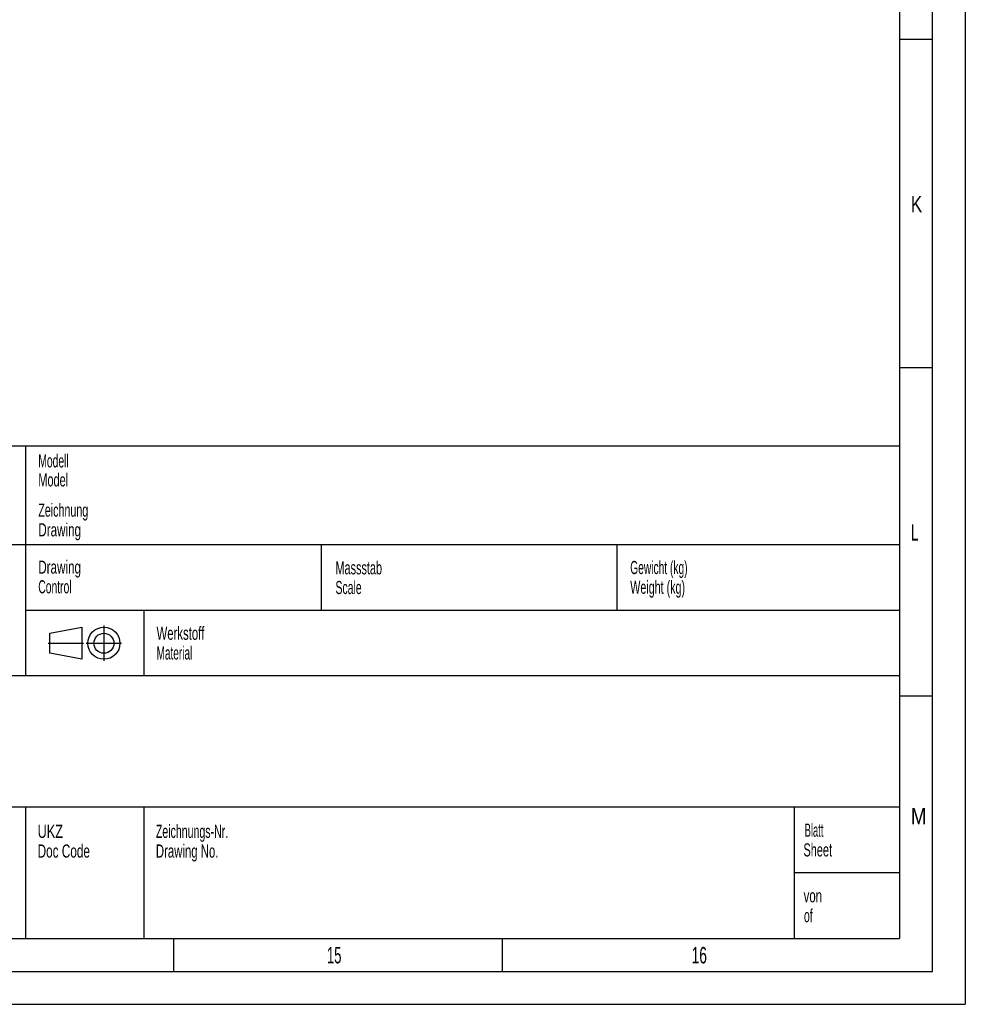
# Model space of a CAD drawing. Header units: millimetres. Extents: x 0 to 841, y 0 to 594.
# Tile 23 of 58: x 697 to 841, y 0 to 150. Entities that reach past the tile are written whole.
import ezdxf

# ---------------------------------------------------------------- set-up
doc = ezdxf.new("R2010")
doc.units = ezdxf.units.MM
doc.header["$LTSCALE"] = 46.255
doc.linetypes.add('CENTER', pattern=[0.6, 0.375, -0.075, 0.075, -0.075])
doc.layers.get('0').update_dxf_attribs({"linetype": 'CONTINUOUS'})
doc.styles.add('TEXTSTYLE_2', font='txt')
doc.styles.add('TEXTSTYLE_3', font='txt', dxfattribs={"width": 0.8})

msp = doc.modelspace()

# ---------------------------------------------------------------- linework, layer by layer
at = {"color": 5, "linetype": 'CONTINUOUS'}
for p, q in [((841, 594), (841, 0)), ((831, 584), (831, 10)), ((831, 147), (836, 147)), ((831, 97), (836, 97)), ((831, 47), (836, 47)), ((10, 10), (831, 10)), ((720.5, 10), (720.5, 5)), ((770.5, 10), (770.5, 5)), ((0, 0), (841, 0))]:
    msp.add_line(p, q, dxfattribs=at)
at = {"color": 6, "linetype": 'CONTINUOUS'}
for p, q in [((836, 5), (836, 589)), ((831, 85), (644, 85)), ((831, 70), (644, 70)), ((5, 5), (836, 5))]:
    msp.add_line(p, q, dxfattribs=at)
at = {"color": 7, "linetype": 'CONTINUOUS'}
for p, q in [((698, 50), (698, 85)), ((743, 60), (743, 70)), ((788, 60), (788, 70)), ((831, 60), (698, 60)), ((716, 50), (716, 60)), ((701.66175, 56.50822), (706.54047, 57.42298)), ((706.54047, 57.42298), (706.54047, 52.54426)), ((701.66175, 53.45902), (701.66175, 56.50822)), ((706.54047, 52.54426), (701.66175, 53.45902)), ((831, 50), (644, 50)), ((831, 30), (644, 30)), ((698, 10), (698, 30)), ((716, 10), (716, 30)), ((815, 10), (815, 30)), ((831, 20), (815, 20))]:
    msp.add_line(p, q, dxfattribs=at)
at = {"color": 5, "linetype": 'CENTER'}
for p, q in [((709.89459, 57.6834), (709.89459, 52.28385)), ((701.4091, 54.98362), (706.80909, 54.98362)), ((707.19481, 54.98362), (712.59436, 54.98362))]:
    msp.add_line(p, q, dxfattribs=at)
at = {"color": 7, "linetype": 'CONTINUOUS'}
for radius in [2.43936, 1.5246]:
    msp.add_circle((709.89459, 54.98362), radius, dxfattribs=at)

# ---------------------------------------------------------------- texts
at = {"color": 5, "linetype": 'CONTINUOUS'}
for s, height, style, width, p in [('K', 2.50001, 'TEXTSTYLE_2', 0.785714, (832.70156, 120.613)), ('Modell', 2, 'TEXTSTYLE_3', 0.587302, (699.90891, 81.76214)), ('Model', 2, 'TEXTSTYLE_3', 0.62381, (699.90891, 78.86214)), ('Zeichnung', 2, 'TEXTSTYLE_3', 0.608466, (699.90891, 74.26214)), ('Drawing', 2, 'TEXTSTYLE_3', 0.663265, (699.90891, 71.26214)), ('L', 2.50001, 'TEXTSTYLE_2', 0.642857, (832.70156, 70.613)), ('Drawing', 2, 'TEXTSTYLE_3', 0.663265, (699.90333, 65.58749)), ('Massstab', 2, 'TEXTSTYLE_3', 0.619048, (745.1414, 65.47636)), ('Gewicht (kg)', 2, 'TEXTSTYLE_3', 0.581349, (790.00443, 65.51831)), ('Control', 2, 'TEXTSTYLE_3', 0.588435, (699.90333, 62.58749)), ('Scale', 2, 'TEXTSTYLE_3', 0.595238, (745.1414, 62.47636)), ('Weight (kg)', 2, 'TEXTSTYLE_3', 0.61039, (790.00443, 62.51831)), ('Werkstoff', 2, 'TEXTSTYLE_3', 0.645503, (717.90891, 55.51214)), ('Material', 2, 'TEXTSTYLE_3', 0.571429, (717.90891, 52.51214)), ('M', 2.50001, 'TEXTSTYLE_2', 0.857143, (832.70156, 27.413)), ('UKZ', 2, 'TEXTSTYLE_3', 0.722222, (699.80501, 25.34131)), ('Zeichnungs-Nr.', 2, 'TEXTSTYLE_3', 0.602041, (717.80501, 25.34131)), ('Blatt', 2, 'TEXTSTYLE_3', 0.533333, (816.54782, 25.51811)), ('Doc Code', 2, 'TEXTSTYLE_3', 0.669643, (699.80501, 22.34131)), ('Drawing No.', 2, 'TEXTSTYLE_3', 0.647186, (717.80501, 22.34131)), ('Sheet', 2, 'TEXTSTYLE_3', 0.62381, (816.36447, 22.51811)), ('von', 2, 'TEXTSTYLE_3', 0.650794, (816.39227, 15.52828)), ('of', 2, 'TEXTSTYLE_3', 0.595238, (816.44465, 12.50209)), ('15', 2.50001, 'TEXTSTYLE_2', 0.595238, (743.833, 6.231)), ('16', 2.50001, 'TEXTSTYLE_2', 0.630952, (799.333, 6.231))]:
    msp.add_text(s, height=height, dxfattribs=dict(at, style=style, width=width)).set_placement(p)

doc.saveas('drawing.dxf')
